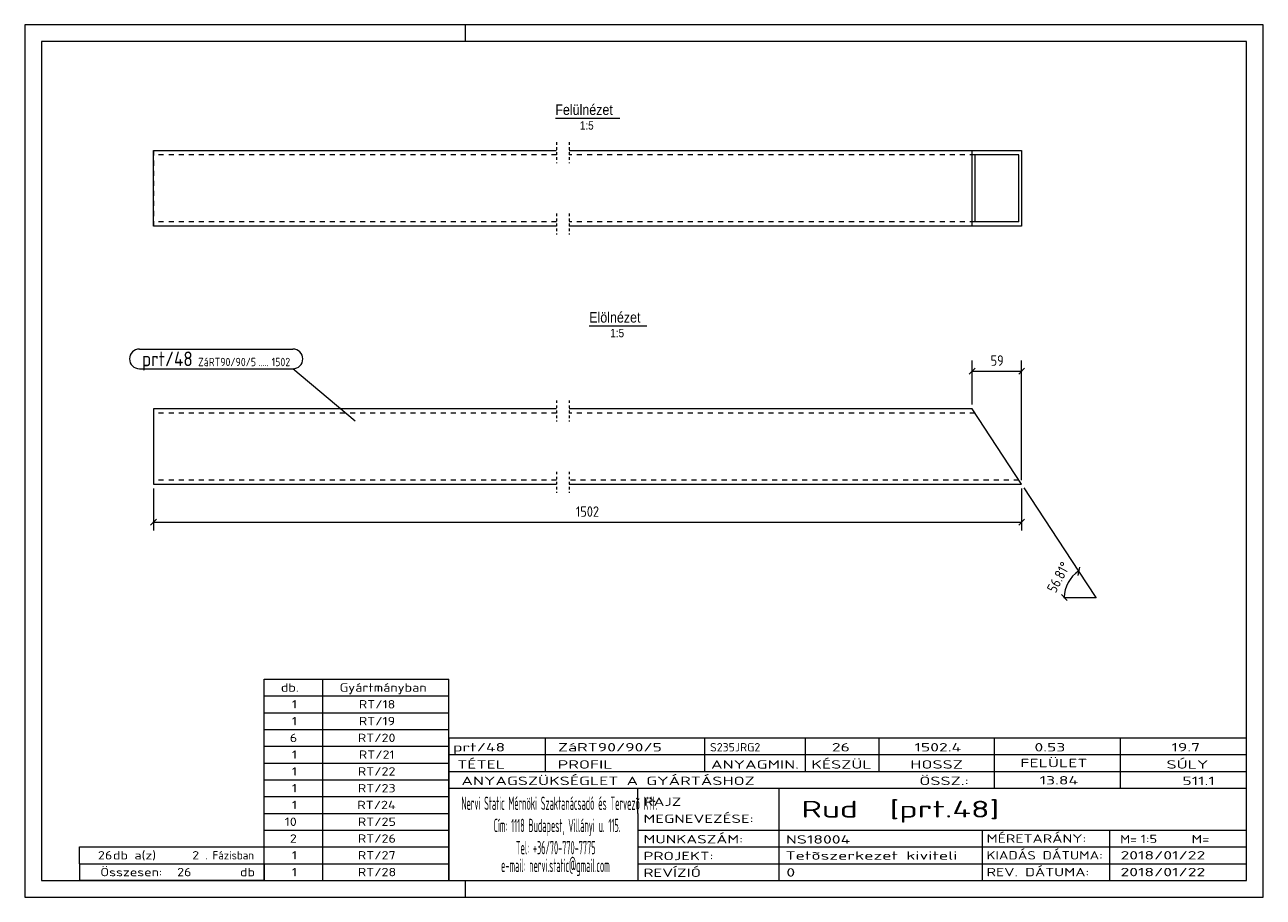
# Model space of a CAD drawing. Header units: millimetres. Extents: x 1 to 296, y 1 to 209.
import ezdxf

# ---------------------------------------------------------------- set-up
doc = ezdxf.new("R2010")
doc.units = ezdxf.units.MM
doc.header["$LTSCALE"] = 0.6
for name, pattern in [('XKITLINE00', [0]), ('XKITLINE01', [4, 1, -1, 1, -1]), ('XKITLINE02', [4, 2, -2])]:
    doc.linetypes.add(name, pattern=pattern)
for name, color, linetype, lineweight in [('DrawingSheet', 5, 'Continuous', 0), ('OtherObjectType', 1, 'Continuous', 0), ('Part', 2, 'Continuous', 0), ('PartMark', 3, 'Continuous', 0), ('Z-DIMENSIONS', 1, 'Continuous', 0)]:
    doc.layers.add(name, color=color, linetype=linetype, lineweight=lineweight)
doc.styles.add('ARIAL', font='ARIAL.TTF')
doc.styles.add('ISOCPEUR', font='ISOCPEUR.TTF')

msp = doc.modelspace()

# ---------------------------------------------------------------- linework, layer by layer
at = {"layer": 'DrawingSheet', "color": 2, "linetype": 'XKITLINE00', "lineweight": 0}
for p, q in [((296, 209), (1, 209)), ((1, 209), (1, 1)), ((106, 205), (106, 209)), ((296, 1), (296, 209)), ((106, 1), (106, 5)), ((1, 1), (296, 1))]:
    msp.add_line(p, q, dxfattribs=at)
at = {"layer": 'DrawingSheet', "color": 3, "linetype": 'XKITLINE00', "lineweight": 0}
for p, q in [((292, 205), (5, 205)), ((5, 205), (5, 5)), ((292, 5), (292, 205)), ((5, 5), (292, 5))]:
    msp.add_line(p, q, dxfattribs=at)
at = {"layer": 'OtherObjectType', "color": 6, "linetype": 'XKITLINE00', "lineweight": 0}
for p, q in [((127.38, 186.75), (142.76, 186.75)), ((135.45, 137.25), (149.17, 137.25))]:
    msp.add_line(p, q, dxfattribs=at)
at = {"layer": 'OtherObjectType', "color": 7, "linetype": 'XKITLINE00', "lineweight": 0}
for p, q in [((58, 53), (102, 53)), ((58, 49), (58, 53)), ((72, 49), (72, 53)), ((102, 49), (102, 53)), ((58, 49), (102, 49)), ((58, 45), (58, 49)), ((72, 45), (72, 49)), ((102, 45), (102, 49)), ((58, 45), (102, 45)), ((58, 41), (58, 45)), ((72, 41), (72, 45)), ((102, 41), (102, 45)), ((58, 41), (102, 41)), ((58, 37), (58, 41)), ((72, 37), (72, 41)), ((102, 37), (102, 41)), ((102, 39), (292, 39)), ((102, 39), (102, 35)), ((102, 39), (292, 39)), ((125, 35), (125, 39)), ((163, 35), (163, 39)), ((187, 35), (187, 39)), ((204.5, 35), (204.5, 39)), ((232, 35), (232, 39)), ((262, 35), (262, 39)), ((292, 35), (292, 39)), ((58, 37), (102, 37)), ((58, 33), (58, 37)), ((72, 33), (72, 37)), ((102, 33), (102, 37)), ((58, 33), (102, 33)), ((58, 29), (58, 33)), ((72, 29), (72, 33)), ((102, 35), (292, 35)), ((102, 35), (102, 5)), ((102, 35), (292, 35)), ((102, 29), (102, 33)), ((125, 31), (125, 35)), ((163, 31), (163, 35)), ((187, 31), (187, 35)), ((204.5, 31), (204.5, 35)), ((232, 31), (232, 35)), ((262, 31), (262, 35)), ((292, 31), (292, 35)), ((102, 31), (292, 31)), ((232, 27), (232, 31)), ((262, 27), (262, 31)), ((292, 27), (292, 31)), ((58, 29), (102, 29)), ((58, 25), (58, 29)), ((72, 25), (72, 29)), ((102, 25), (102, 29)), ((102, 27), (292, 27)), ((147, 21), (147, 27)), ((180.7, 17), (180.7, 27)), ((292, 21), (292, 27)), ((58, 25), (102, 25)), ((58, 21), (58, 25)), ((72, 21), (72, 25)), ((102, 21), (102, 25)), ((58, 21), (102, 21)), ((58, 17), (58, 21)), ((72, 17), (72, 21)), ((102, 17), (102, 21)), ((147, 21), (147, 5)), ((292, 17), (292, 21)), ((58, 17), (102, 17)), ((58, 13), (58, 17)), ((72, 13), (72, 17)), ((102, 13), (102, 17)), ((147, 17), (292, 17)), ((180.7, 5), (180.7, 17)), ((229.16, 13), (229.16, 17)), ((259.5, 5), (259.5, 17)), ((292, 13), (292, 17)), ((14, 9), (14, 13)), ((14, 13), (58, 13)), ((14, 13), (58, 13)), ((58, 9), (58, 13)), ((58, 13), (102, 13)), ((58, 9), (58, 13)), ((72, 9), (72, 13)), ((102, 9), (102, 13)), ((147, 13), (292, 13)), ((229.16, 5), (229.16, 13)), ((292, 9), (292, 13)), ((14, 9), (58, 9)), ((14, 9), (14, 5)), ((14, 9), (58, 9)), ((58, 9), (58, 5)), ((58, 9), (102, 9)), ((58, 5), (58, 9)), ((72, 5), (72, 9)), ((102, 5), (102, 9)), ((147, 9), (292, 9)), ((292, 5), (292, 9)), ((58, 5), (14, 5)), ((58, 5), (102, 5)), ((102, 5), (292, 5)), ((139.5, 5), (292, 5))]:
    msp.add_line(p, q, dxfattribs=at)
at = {"layer": 'Part', "color": 2, "linetype": 'XKITLINE01', "lineweight": 0}
for p, q in [((127.68, 181), (127.68, 176)), ((130.68, 181), (130.68, 176)), ((127.68, 164), (127.68, 159)), ((130.68, 164), (130.68, 159)), ((127.68, 119.44), (127.68, 114.44)), ((130.68, 119.44), (130.68, 114.44)), ((127.68, 102.44), (127.68, 97.44)), ((130.68, 102.44), (130.68, 97.44))]:
    msp.add_line(p, q, dxfattribs=at)
at = {"layer": 'Part', "color": 2, "linetype": 'XKITLINE00', "lineweight": 0}
for p, q in [((31.68, 161), (31.68, 179)), ((31.68, 179), (31.68, 179)), ((31.68, 179), (127.68, 179)), ((130.68, 179), (238.45, 179)), ((226.68, 161), (226.68, 179)), ((237.8, 178), (227.33, 178)), ((227.33, 178), (227.33, 162)), ((237.8, 162), (237.8, 178)), ((238.45, 179), (238.45, 161)), ((31.68, 161), (31.68, 161)), ((127.68, 161), (31.68, 161)), ((226.68, 161), (130.68, 161)), ((238.45, 161), (226.68, 161)), ((237.8, 162), (227.33, 162)), ((31.68, 117.44), (31.68, 99.44)), ((127.68, 117.44), (31.68, 117.44)), ((226.68, 117.44), (130.68, 117.44)), ((238.45, 99.44), (226.68, 117.44)), ((31.68, 99.44), (127.68, 99.44)), ((130.68, 99.44), (238.45, 99.44))]:
    msp.add_line(p, q, dxfattribs=at)
at = {"layer": 'Part', "color": 7, "linetype": 'XKITLINE02', "lineweight": 0}
for p, q in [((31.68, 179), (31.68, 161)), ((127.68, 178), (31.68, 178)), ((227.33, 178), (130.68, 178)), ((127.68, 162), (31.68, 162)), ((227.33, 162), (130.68, 162)), ((127.68, 116.44), (31.68, 116.44)), ((227.33, 116.44), (130.68, 116.44)), ((127.68, 100.44), (31.68, 100.44)), ((237.8, 100.44), (130.68, 100.44))]:
    msp.add_line(p, q, dxfattribs=at)
at = {"layer": 'PartMark', "color": 7, "linetype": 'XKITLINE00', "lineweight": 0}
for p, q in [((28.3, 131.7), (64.88, 131.7)), ((28.3, 127), (64.88, 127)), ((79.73, 114.5), (64.88, 127))]:
    msp.add_line(p, q, dxfattribs=at)
for centre, start, end in [((28.3, 129.35), 90, 270), ((64.88, 129.35), 270, 90)]:
    msp.add_arc(centre, 2.35, start, end, dxfattribs=at)
at = {"layer": 'Z-DIMENSIONS', "color": 7, "linetype": 'XKITLINE00', "lineweight": 0}
for p, q in [((227.39, 127.15), (225.97, 125.73)), ((226.68, 118.44), (226.68, 128.94)), ((239.16, 127.15), (237.75, 125.73)), ((238.45, 100.44), (238.45, 128.94)), ((226.68, 126.44), (238.45, 126.44)), ((31.68, 98.44), (31.68, 88.44)), ((238.45, 98.44), (238.45, 88.44)), ((239, 98.6), (252.01, 78.71)), ((32.39, 91.15), (30.97, 89.73)), ((31.68, 90.44), (238.45, 90.44)), ((239.16, 91.15), (237.75, 89.73)), ((252.22, 79.69), (251.81, 77.74)), ((252.01, 78.71), (256.12, 72.44)), ((247.91, 73.14), (249.33, 71.73)), ((248.62, 72.44), (256.12, 72.44))]:
    msp.add_line(p, q, dxfattribs=at)
msp.add_arc((256.12, 72.44), 7.5, 123.1936, 180, dxfattribs=at)
at = {"layer": 'Z-DIMENSIONS', "color": 3}
for p in [(226.68, 126.44), (238.45, 126.44), (31.68, 90.44), (238.45, 90.44)]:
    msp.add_point(p, dxfattribs=at)
at = {"layer": 'Z-DIMENSIONS', "color": 7}
for p in [(252.01, 78.71), (248.62, 72.44), (256.12, 72.44)]:
    msp.add_point(p, dxfattribs=at)

# ---------------------------------------------------------------- texts
at = {"layer": 'OtherObjectType', "color": 6, "style": 'ARIAL', "width": 0.85}
for s, height, p in [('Felülnézet', 2.5, (127.38, 187.5)), ('1:5', 2, (133.21, 184)), ('Elölnézet', 2.5, (135.45, 138)), ('1:5', 2, (140.46, 134.5))]:
    msp.add_text(s, height=height, dxfattribs=at).set_placement(p)
at = {"layer": 'OtherObjectType', "color": 7, "style": 'ISOCPEUR'}
for s, height, width, p in [('db.', 2, 1.211571, (62, 50)), ('Gyártmányban', 2, 1.211571, (76, 50)), ('1', 2, 1.211571, (64.63, 46)), ('RT/18', 2, 1.211571, (80.57, 46)), ('1', 2, 1.211571, (64.63, 42)), ('RT/19', 2, 1.211571, (80.57, 42)), ('6', 2, 1.211571, (64.14, 38)), ('RT/20', 2, 1.211571, (80.33, 38)), ('1', 2, 1.211571, (64.63, 34)), ('RT/21', 2, 1.211571, (80.57, 34)), ('prt/48', 2, 1.525501, (103, 35.76)), ('ZáRT90/90/5', 2, 1.525501, (128, 35.76)), ('S235JRG2', 2, 1.02, (164.22, 35.76)), ('26', 2, 1.525501, (193.24, 35.76)), ('1502.4', 2, 1.525501, (212.93, 35.76)), ('0.53', 2, 1.525501, (241.51, 35.76)), ('19.7', 2, 1.525501, (274.14, 35.76)), ('TÉTEL', 2, 1.525501, (104, 31.66)), ('PROFIL', 2, 1.525501, (127.96, 31.66)), ('ANYAGMIN.', 2, 1.525501, (164.47, 31.66)), ('KÉSZÜL', 2, 1.525501, (188.37, 31.66)), ('HOSSZ', 2, 1.525501, (211.96, 31.66)), ('FELÜLET', 2, 1.525501, (238.13, 32)), ('SÚLY', 2, 1.525501, (272.96, 31.66)), ('1', 2, 1.211571, (64.63, 30)), ('RT/22', 2, 1.211571, (80.33, 30)), ('ANYAGSZÜKSÉGLET A GYÁRTÁSHOZ', 2, 1.525501, (105, 27.75)), ('ÖSSZ.:', 2, 1.525501, (214.1, 27.75)), ('13.84', 2, 1.525501, (242.74, 27.88)), ('511.1', 2, 1.525501, (276.75, 27.75)), ('1', 2, 1.211571, (64.63, 26)), ('RT/23', 2, 1.211571, (80.33, 26)), ('1', 2, 1.211571, (64.63, 22)), ('RT/24', 2, 1.211571, (80.2, 22)), ('Nervi Static Mérnöki\xa0Szaktanácsadó\xa0és\xa0Tervezõ Kft.', 3.1765, 0.403093, (105, 21.82)), ('RAJZ', 2, 1.445, (148.38, 22.78)), ('Rud  [prt.48]', 4, 1.474651, (186, 20)), ('MEGNEVEZÉSE:', 2, 1.445, (148.38, 18.72)), ('10', 2, 1.211571, (62.92, 18)), ('RT/25', 2, 1.211571, (80.33, 18)), ('Cím:\xa01118 Budapest, Villányi u. 115.', 3.1765, 0.403093, (112.69, 16.53)), ('2', 2, 1.211571, (64.14, 14)), ('RT/26', 2, 1.211571, (80.33, 14)), ('MUNKASZÁM:', 2, 1.445, (148.38, 13.84)), ('NS18004', 2, 1.525501, (182.28, 13.78)), ('MÉRETARÁNY:', 2, 1.36, (230.1, 14)), ('M=', 2, 1.211571, (261.91, 13.84)), ('1:5', 2, 1.275, (266.79, 13.9)), ('M=', 2, 1.275, (278.95, 13.87)), ('26', 2, 1.211571, (18.43, 10)), ('db a(z)', 2, 1.211571, (22, 10)), ('2', 2, 1.211571, (40.86, 10)), ('. Fázisban', 2, 0.935, (44, 10)), ('1', 2, 1.211571, (64.63, 10)), ('RT/27', 2, 1.211571, (80.33, 10)), ('Tel:\xa0+36/70-770-7775', 3.1765, 0.403093, (117.97, 11.24)), ('PROJEKT:', 2, 1.445, (148.38, 9.84)), ('Tetõszerkezet kiviteli ', 2, 1.525501, (182.2, 9.94)), ('KIADÁS DÁTUMA:', 2, 1.275, (230.1, 10)), ('2018/01/22', 2, 1.525501, (262, 10)), ('e-mail:\xa0nervi.static@gmail.com', 3.1765, 0.403093, (114.45, 7)), ('Összesen:            db', 2, 1.211571, (19, 6)), ('26', 2, 1.211571, (37.29, 6)), ('1', 2, 1.211571, (64.63, 6)), ('RT/28', 2, 1.211571, (80.33, 6)), ('REVÍZIÓ', 2, 1.445, (148.38, 5.84)), ('0', 2, 1.525501, (182.41, 5.92)), ('REV. DÁTUMA:', 2, 1.36, (230.1, 6)), ('2018/01/22', 2, 1.525501, (262, 6))]:
    msp.add_text(s, height=height, dxfattribs=dict(at, width=width)).set_placement(p)
at = {"layer": 'PartMark', "color": 3, "style": 'ISOCPEUR', "width": 0.85}
msp.add_text('prt/48', height=3.5, dxfattribs=at).set_placement((28.9, 127.6))
at = {"layer": 'PartMark', "color": 4, "style": 'ISOCPEUR', "width": 0.85}
for s, p in [('ZáRT90/90/5', (42.28, 127.6)), ('.....', (56.63, 127.6)), ('1502', (59.81, 127.6))]:
    msp.add_text(s, height=2, dxfattribs=at).set_placement(p)
at = {"layer": 'Z-DIMENSIONS', "color": 3, "style": 'ISOCPEUR', "width": 0.85}
for s, p in [('59', (231.06, 127.69)), ('1502', (132.27, 91.69))]:
    msp.add_text(s, height=2.5, dxfattribs=at).set_placement(p)
msp.add_text('56.81°', height=2.5, rotation=61.5987, dxfattribs=at).set_placement((246.53, 73.35))

doc.saveas('drawing.dxf')
